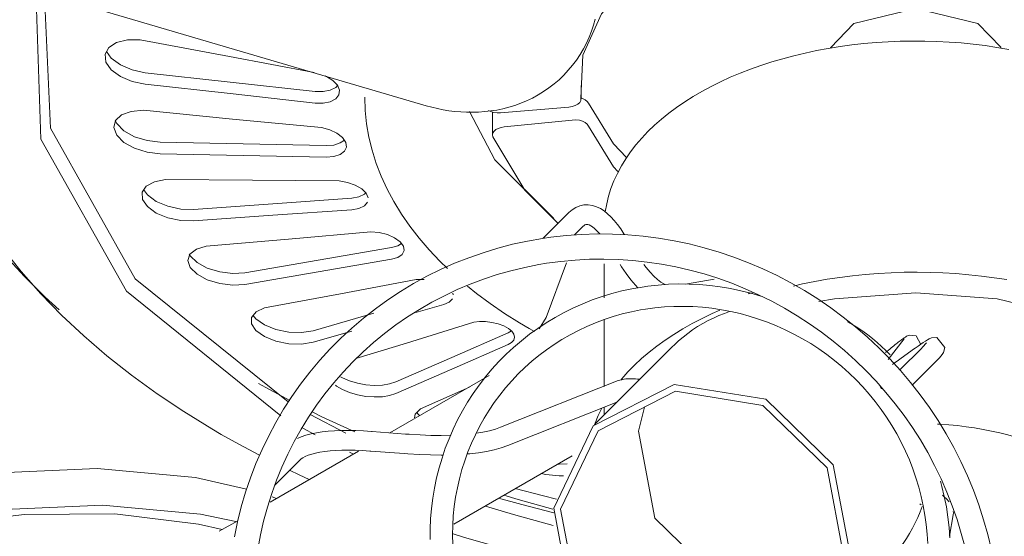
# Model space of a CAD drawing. Header units: millimetres. Extents: x 5734 to 11786, y -2931 to 7544.
# Tile 7 of 41: x 8043 to 8183, y -2623 to -2549. Entities that reach past the tile are written whole.
import ezdxf

# ---------------------------------------------------------------- set-up
doc = ezdxf.new("R2010")
doc.units = ezdxf.units.MM
doc.layers.add('E-LITE-EQPM', color=7, linetype='Continuous', lineweight=20)

# ---------------------------------------------------------------- blocks, each defined once
blk = doc.blocks.new('33710-13 - 33710-13 ALOHA Brown ceiling fan with light-522279-00 Isometrico PDF')
at = {"layer": 'E-LITE-EQPM', "color": 251, "lineweight": 9, "true_color": 0x636466}
for p, q in [((2276.29, -2546.05), (2328.2, -2561.33)), ((2406.85, -2549.58), (2410.17, -2553.03)), ((2350.27, -2560.37), (2350.27, -2558.43)), ((2337.65, -2562.23), (2337.65, -2562.22)), ((2337.65, -2562.23), (2337.65, -2565.5)), ((2338.77, -2562.33), (2348.51, -2561.54)), ((2349.01, -2563.37), (2339.32, -2564.35)), ((2348.55, -2576.59), (2344.88, -2580.25)), ((2349.33, -2579.77), (2350.53, -2578.57)), ((2356.47, -2579.73), (2356.44, -2579.68)), ((2353.58, -2583.88), (2353.58, -2588.74)), ((2326.76, -2586.13), (2327.9, -2586.12)), ((2369.25, -2586.1), (2365.15, -2586.78)), ((2331.98, -2588.06), (2332.05, -2588.31)), ((2374.09, -2588.15), (2374.74, -2588.04)), ((2330.71, -2589.7), (2326.71, -2590.86)), ((2320.74, -2590.92), (2312.05, -2593.43)), ((2353.58, -2591.87), (2353.58, -2601.41)), ((2343.62, -2593.55), (2342.87, -2593.13)), ((2317.57, -2593.5), (2312.05, -2595.09)), ((2340.36, -2593.47), (2339.87, -2593.76)), ((2396.34, -2594.61), (2394.06, -2597.54)), ((2363.32, -2595.71), (2352.2, -2606.84)), ((2398.85, -2595.91), (2395.74, -2599.02)), ((2397.85, -2595.97), (2395.94, -2597.37)), ((2397.54, -2601.18), (2400.83, -2597.89)), ((2316.24, -2600.18), (2315.97, -2600.03)), ((2323.02, -2608.02), (2337.16, -2599.85)), ((2327.37, -2604.6), (2334.35, -2601.47)), ((2355.58, -2600.56), (2338.8, -2607.21)), ((2339.83, -2609.81), (2355.38, -2603.65)), ((2353.58, -2604.37), (2353.58, -2605.46)), ((2316.72, -2608.04), (2311.63, -2605.38)), ((2312.38, -2608.31), (2310.58, -2607.34)), ((2325.25, -2608.18), (2320.5, -2607.82)), ((2305.93, -2617.88), (2318.54, -2610.6)), ((2317.82, -2611.05), (2317.24, -2610.77)), ((2320.29, -2610.61), (2325.03, -2610.97)), ((2332.15, -2621.03), (2349.03, -2611.29)), ((2306.59, -2615.47), (2310.15, -2611.92)), ((2306.22, -2617.14), (2306.83, -2617.36)), ((2398.79, -2618.27), (2398.58, -2618.14)), ((2402.82, -2622.74), (2403.35, -2619.72)), ((2298.69, -2622.06), (2301.32, -2620.54))]:
    blk.add_line(p, q, dxfattribs=at)
for points in [[(2350.26, -2560.27, 0), (2350.55, -2554.14, 0), (2353.17, -2548.2, 0), (2357.99, -2542.73, 0), (2364.78, -2538.02, 0), (2373.2, -2534.28, 0)], [(2308.53, -2603.6, 0), (2286.68, -2586.01, 0), (2274.6, -2564.54, 0), (2273.77, -2545.63, 0)], [(2328.2, -2561.33, 0), (2329, -2561.54, 0), (2329.8, -2561.74, 0), (2330.62, -2561.9, 0), (2331.44, -2562.04, 0), (2332.28, -2562.14, 0), (2333.11, -2562.22, 0), (2333.96, -2562.26, 0), (2334.81, -2562.27, 0), (2335.67, -2562.25, 0), (2336.53, -2562.18, 0), (2337.39, -2562.08, 0), (2338.25, -2561.95, 0), (2339.11, -2561.77, 0), (2339.97, -2561.55, 0), (2340.83, -2561.29, 0), (2341.67, -2560.98, 0), (2342.51, -2560.63, 0), (2343.33, -2560.24, 0), (2344.14, -2559.8, 0), (2344.93, -2559.32, 0), (2345.69, -2558.79, 0), (2346.43, -2558.23, 0), (2347.14, -2557.62, 0), (2347.81, -2556.97, 0), (2348.45, -2556.28, 0), (2349.06, -2555.56, 0), (2349.62, -2554.81, 0), (2350.13, -2554.03, 0), (2350.61, -2553.23, 0), (2351.03, -2552.4, 0), (2351.41, -2551.56, 0), (2351.75, -2550.71, 0), (2352.04, -2549.84, 0), (2352.28, -2548.97, 0)], [(2307.48, -2605.56, 0), (2285.44, -2587.8, 0), (2273.23, -2566.09, 0), (2272.55, -2546.08, 0)], [(2385.84, -2553.05, 0), (2389.18, -2549.58, 0), (2398.01, -2547.47, 0), (2406.85, -2549.58, 0)], [(2275.84, -2590.44, 0), (2273.86, -2588.64, 0), (2270.92, -2585.71, 0), (2268.17, -2582.7, 0), (2265.63, -2579.62, 0), (2263.3, -2576.49, 0), (2261.18, -2573.3, 0), (2259.28, -2570.05, 0), (2257.61, -2566.76, 0), (2256.16, -2563.42, 0), (2254.95, -2560.05, 0), (2253.96, -2556.64, 0), (2253.21, -2553.22, 0), (2252.86, -2550.83, 0)], [(2288.11, -2558.27, 0), (2286.26, -2557.89, 0), (2284.59, -2557.17, 0), (2283.28, -2556.2, 0), (2282.52, -2555.1, 0), (2282.4, -2553.99, 0), (2282.93, -2553.02, 0), (2284.05, -2552.3, 0), (2285.61, -2551.93, 0), (2287.42, -2551.94, 0)], [(2287.42, -2551.94, 0), (2300.14, -2554.33, 0), (2312.23, -2556.61, 0)], [(2353.73, -2576.45, 0), (2353.93, -2575.33, 0), (2354.2, -2574.22, 0), (2354.54, -2573.13, 0), (2354.96, -2572.04, 0), (2355.45, -2570.98, 0), (2356.02, -2569.93, 0), (2356.64, -2568.9, 0), (2357.34, -2567.9, 0), (2358.1, -2566.92, 0), (2358.92, -2565.96, 0), (2359.8, -2565.03, 0), (2360.74, -2564.12, 0), (2361.74, -2563.24, 0), (2362.79, -2562.39, 0), (2363.9, -2561.57, 0), (2365.06, -2560.77, 0), (2366.26, -2560.01, 0), (2367.52, -2559.28, 0), (2368.82, -2558.58, 0), (2370.16, -2557.91, 0), (2371.55, -2557.27, 0), (2372.97, -2556.67, 0), (2374.44, -2556.11, 0), (2375.93, -2555.58, 0), (2377.46, -2555.08, 0), (2379.03, -2554.62, 0), (2380.62, -2554.2, 0), (2382.23, -2553.82, 0), (2383.87, -2553.47, 0), (2385.53, -2553.16, 0), (2387.21, -2552.89, 0), (2388.91, -2552.66, 0), (2390.62, -2552.47, 0), (2392.34, -2552.32, 0), (2394.07, -2552.21, 0), (2395.8, -2552.14, 0), (2397.54, -2552.11, 0), (2399.28, -2552.12, 0), (2401.02, -2552.17, 0), (2402.75, -2552.26, 0), (2404.48, -2552.38, 0), (2406.19, -2552.55, 0), (2407.9, -2552.76, 0), (2409.59, -2553.01, 0), (2411.26, -2553.3, 0)], [(2288.11, -2556.62, 0), (2286.26, -2556.23, 0), (2284.59, -2555.51, 0), (2283.28, -2554.54, 0), (2282.58, -2553.58, 0)], [(2255.84, -2556.76, 0), (2256.84, -2560.53, 0), (2258.1, -2564.25, 0), (2259.59, -2567.91, 0), (2261.32, -2571.5, 0), (2263.28, -2575, 0), (2265.46, -2578.43, 0), (2267.85, -2581.76, 0), (2270.44, -2585, 0), (2273.22, -2588.15, 0), (2276.19, -2591.21, 0), (2279.35, -2594.16, 0), (2282.67, -2597.02, 0), (2286.17, -2599.78, 0), (2289.82, -2602.43, 0), (2293.64, -2604.98, 0), (2297.6, -2607.43, 0), (2298.96, -2608.23, 0)], [(2312.34, -2559.29, 0), (2300.22, -2557.95, 0), (2288.11, -2556.62, 0)], [(2312.34, -2560.95, 0), (2300.22, -2559.61, 0), (2288.11, -2558.27, 0)], [(2313.77, -2557.05, 0), (2313.97, -2557.14, 0), (2314.89, -2557.71, 0), (2315.54, -2558.39, 0), (2315.84, -2559.11, 0), (2315.75, -2559.8, 0), (2315.29, -2560.37, 0), (2314.51, -2560.77, 0), (2313.49, -2560.97, 0), (2312.34, -2560.95, 0)], [(2315.59, -2558.41, 0), (2315.29, -2558.71, 0), (2314.51, -2559.11, 0), (2313.49, -2559.31, 0), (2312.34, -2559.29, 0)], [(2319.42, -2560.09, 0), (2319.49, -2562, 0), (2319.68, -2563.91, 0), (2320.01, -2565.8, 0), (2320.47, -2567.69, 0), (2321.06, -2569.56, 0), (2321.78, -2571.4, 0), (2322.62, -2573.23, 0), (2323.58, -2575.02, 0), (2324.66, -2576.79, 0), (2325.86, -2578.52, 0), (2327.18, -2580.22, 0), (2328.6, -2581.88, 0), (2330.14, -2583.51, 0), (2331.22, -2584.55, 0)], [(2348.51, -2561.54, 0), (2349, -2561.46, 0), (2349.45, -2561.31, 0), (2349.82, -2561.11, 0), (2350.09, -2560.85, 0), (2350.24, -2560.57, 0), (2350.26, -2560.27, 0)], [(2350.27, -2560.2, 0), (2350.49, -2560.28, 0), (2350.88, -2560.47, 0), (2351.17, -2560.71, 0), (2351.35, -2560.99, 0)], [(2351.35, -2560.99, 0), (2354.91, -2566.77, 0), (2356.74, -2568.74, 0)], [(2290.24, -2568.18, 0), (2288.38, -2567.97, 0), (2286.59, -2567.41, 0), (2285.09, -2566.57, 0), (2284.07, -2565.54, 0), (2283.65, -2564.46, 0), (2283.89, -2563.45, 0), (2284.76, -2562.65, 0), (2286.14, -2562.14, 0), (2287.86, -2561.99, 0)], [(2287.86, -2561.99, 0), (2300.56, -2563.23, 0), (2313.27, -2564.46, 0)], [(2346.37, -2577.43, 0), (2337.96, -2569.04, 0), (2334.35, -2562.14, 0)], [(2337.06, -2562, 0), (2337.42, -2562.17, 0), (2337.85, -2562.29, 0), (2338.3, -2562.34, 0), (2338.77, -2562.33, 0)], [(2290.24, -2566.52, 0), (2288.38, -2566.31, 0), (2286.59, -2565.75, 0), (2285.09, -2564.91, 0), (2284.07, -2563.88, 0), (2283.83, -2563.45, 0)], [(2351.35, -2564.26, 0), (2351.17, -2563.98, 0), (2350.88, -2563.74, 0), (2350.49, -2563.54, 0), (2350.03, -2563.41, 0), (2349.52, -2563.35, 0), (2349.01, -2563.37, 0)], [(2313.27, -2564.46, 0), (2314.43, -2564.77, 0), (2315.46, -2565.26, 0), (2316.26, -2565.87, 0), (2316.73, -2566.56, 0), (2316.84, -2567.24, 0), (2316.56, -2567.84, 0), (2315.93, -2568.31, 0), (2315.02, -2568.6, 0), (2313.91, -2568.68, 0)], [(2339.32, -2564.35, 0), (2338.88, -2564.42, 0), (2338.47, -2564.56, 0), (2338.13, -2564.74, 0), (2337.87, -2564.97, 0), (2337.7, -2565.22, 0), (2337.65, -2565.49, 0), (2337.69, -2565.76, 0)], [(2355.51, -2570.73, 0), (2354.91, -2570.04, 0), (2351.35, -2564.26, 0)], [(2313.91, -2567.02, 0), (2302.08, -2566.77, 0), (2290.24, -2566.52, 0)], [(2316.52, -2566.23, 0), (2315.93, -2566.65, 0), (2315.02, -2566.94, 0), (2313.91, -2567.02, 0)], [(2337.69, -2565.76, 0), (2342.26, -2573.36, 0), (2346.93, -2578.04, 0)], [(2313.91, -2568.68, 0), (2302.08, -2568.43, 0), (2290.24, -2568.18, 0)], [(2295.02, -2577.78, 0), (2293.2, -2577.73, 0), (2291.35, -2577.33, 0), (2289.69, -2576.64, 0), (2288.43, -2575.72, 0), (2287.73, -2574.69, 0), (2287.68, -2573.67, 0), (2288.27, -2572.8, 0), (2289.44, -2572.17, 0), (2291.02, -2571.87, 0)], [(2291.02, -2571.87, 0), (2303.4, -2571.97, 0), (2315.77, -2572.07, 0)], [(2315.77, -2572.07, 0), (2316.95, -2572.27, 0), (2318.07, -2572.65, 0), (2318.99, -2573.19, 0), (2319.64, -2573.82, 0), (2319.93, -2574.49, 0)], [(2295.02, -2576.12, 0), (2293.2, -2576.07, 0), (2291.35, -2575.68, 0), (2289.69, -2574.98, 0), (2288.43, -2574.06, 0), (2287.86, -2573.31, 0)], [(2317.57, -2574.51, 0), (2306.3, -2575.31, 0), (2295.02, -2576.12, 0)], [(2319.6, -2573.77, 0), (2319.37, -2573.97, 0), (2318.59, -2574.33, 0), (2317.57, -2574.51, 0)], [(2319.83, -2575.11, 0), (2319.37, -2575.63, 0), (2318.59, -2575.99, 0), (2317.57, -2576.17, 0)], [(2317.57, -2576.17, 0), (2306.3, -2576.97, 0), (2295.02, -2577.78, 0)], [(2348.55, -2576.59, 0), (2349.01, -2576.19, 0), (2349.52, -2575.86, 0), (2350.08, -2575.62, 0), (2350.69, -2575.49, 0), (2351.3, -2575.47, 0), (2351.91, -2575.56, 0), (2352.49, -2575.75, 0), (2353.03, -2576.02, 0), (2353.55, -2576.35, 0), (2354.05, -2576.75, 0), (2354.54, -2577.21, 0), (2355.01, -2577.72, 0), (2355.47, -2578.29, 0), (2355.93, -2578.92, 0), (2356.39, -2579.6, 0), (2356.44, -2579.68, 0)], [(2296.83, -2581.35, 0), (2308.57, -2580.35, 0), (2320.3, -2579.35, 0)], [(2320.3, -2579.35, 0), (2321.48, -2579.44, 0), (2322.65, -2579.72, 0), (2323.68, -2580.17, 0), (2324.48, -2580.74, 0), (2324.95, -2581.37, 0), (2325.04, -2581.99, 0), (2324.76, -2582.54, 0), (2324.13, -2582.97, 0), (2323.22, -2583.24, 0)], [(2350.53, -2578.57, 0), (2350.7, -2578.42, 0), (2350.83, -2578.33, 0), (2350.94, -2578.28, 0), (2351.03, -2578.26, 0), (2351.13, -2578.26, 0), (2351.25, -2578.28, 0), (2351.43, -2578.34, 0), (2351.65, -2578.45, 0), (2351.91, -2578.62, 0), (2352.21, -2578.86, 0), (2352.54, -2579.17, 0), (2352.89, -2579.55, 0), (2352.95, -2579.63, 0)], [(2344.8, -2580.26, 0), (2342.65, -2580.64, 0), (2340.51, -2581.11, 0), (2338.39, -2581.66, 0), (2336.3, -2582.3, 0), (2334.25, -2583.02, 0), (2332.22, -2583.82, 0), (2330.23, -2584.7, 0), (2328.28, -2585.67, 0), (2326.37, -2586.71, 0), (2324.51, -2587.83, 0), (2322.7, -2589.03, 0), (2320.94, -2590.3, 0), (2319.24, -2591.64, 0), (2317.59, -2593.05, 0), (2316, -2594.52, 0), (2314.47, -2596.06, 0), (2313.01, -2597.66, 0), (2311.62, -2599.33, 0), (2310.29, -2601.05, 0), (2309.04, -2602.82, 0), (2307.86, -2604.64, 0), (2306.76, -2606.51, 0), (2305.73, -2608.43, 0), (2304.78, -2610.39, 0), (2303.92, -2612.39, 0), (2303.13, -2614.42, 0), (2302.43, -2616.49, 0), (2301.82, -2618.58, 0), (2301.28, -2620.7, 0), (2300.84, -2622.84, 0)], [(2408.8, -2624.69, 0), (2408.28, -2622.53, 0), (2407.68, -2620.4, 0), (2407, -2618.28, 0), (2406.23, -2616.19, 0), (2405.38, -2614.14, 0), (2404.45, -2612.11, 0), (2403.44, -2610.12, 0), (2402.35, -2608.17, 0), (2401.19, -2606.27, 0), (2399.95, -2604.4, 0), (2398.65, -2602.59, 0), (2397.27, -2600.83, 0), (2395.83, -2599.12, 0), (2394.32, -2597.47, 0), (2392.74, -2595.88, 0), (2391.11, -2594.35, 0), (2389.42, -2592.88, 0), (2387.67, -2591.48, 0), (2385.88, -2590.15, 0), (2384.03, -2588.9, 0), (2382.14, -2587.71, 0), (2380.2, -2586.6, 0), (2378.22, -2585.57, 0), (2376.21, -2584.61, 0), (2374.16, -2583.74, 0), (2372.08, -2582.94, 0), (2369.98, -2582.23, 0), (2367.84, -2581.6, 0), (2365.69, -2581.06, 0), (2363.53, -2580.6, 0), (2361.34, -2580.23, 0), (2359.15, -2579.95, 0), (2356.95, -2579.76, 0), (2354.75, -2579.65, 0), (2352.55, -2579.63, 0), (2350.35, -2579.7, 0), (2348.16, -2579.85, 0), (2345.97, -2580.1, 0), (2344.8, -2580.26, 0)], [(2302.35, -2586.82, 0), (2300.61, -2586.93, 0), (2298.75, -2586.71, 0), (2296.97, -2586.17, 0), (2295.51, -2585.37, 0), (2294.54, -2584.42, 0), (2294.19, -2583.42, 0), (2294.5, -2582.51, 0), (2295.42, -2581.79, 0), (2296.83, -2581.35, 0)], [(2323.22, -2581.58, 0), (2312.78, -2583.37, 0), (2302.35, -2585.16, 0)], [(2324.67, -2580.97, 0), (2324.13, -2581.31, 0), (2323.22, -2581.58, 0)], [(2302.35, -2585.16, 0), (2300.61, -2585.27, 0), (2298.75, -2585.05, 0), (2296.97, -2584.51, 0), (2295.51, -2583.71, 0), (2294.54, -2582.76, 0), (2294.39, -2582.51, 0)], [(2323.22, -2583.24, 0), (2312.78, -2585.03, 0), (2302.35, -2586.82, 0)], [(2345.35, -2583.82, 0), (2347.38, -2583.55, 0), (2349.42, -2583.36, 0), (2351.48, -2583.25, 0), (2353.53, -2583.23, 0), (2355.59, -2583.28, 0), (2357.65, -2583.42, 0), (2359.7, -2583.64, 0), (2361.75, -2583.94, 0), (2363.79, -2584.33, 0), (2365.81, -2584.79, 0), (2367.82, -2585.34, 0), (2369.8, -2585.96, 0), (2371.76, -2586.66, 0), (2373.7, -2587.44, 0), (2375.6, -2588.3, 0), (2377.47, -2589.23, 0), (2379.31, -2590.23, 0), (2381.11, -2591.3, 0), (2382.86, -2592.44, 0), (2384.57, -2593.66, 0), (2386.24, -2594.93, 0), (2387.85, -2596.27, 0), (2389.41, -2597.67, 0), (2390.92, -2599.14, 0), (2392.37, -2600.65, 0), (2393.75, -2602.23, 0), (2395.08, -2603.85, 0), (2396.34, -2605.53, 0), (2397.54, -2607.25, 0), (2398.66, -2609.02, 0), (2399.72, -2610.82, 0), (2400.7, -2612.67, 0), (2401.62, -2614.55, 0), (2402.45, -2616.46, 0), (2403.21, -2618.4, 0), (2403.9, -2620.37, 0), (2404.5, -2622.36, 0), (2405.03, -2624.37, 0)], [(2304.19, -2624.59, 0), (2304.56, -2622.58, 0), (2305.01, -2620.59, 0), (2305.54, -2618.62, 0), (2306.16, -2616.68, 0), (2306.85, -2614.77, 0), (2307.61, -2612.89, 0), (2308.45, -2611.04, 0), (2309.37, -2609.24, 0), (2310.36, -2607.47, 0), (2311.42, -2605.75, 0), (2312.55, -2604.07, 0), (2313.75, -2602.44, 0), (2315.01, -2600.86, 0), (2316.34, -2599.34, 0), (2317.73, -2597.88, 0), (2319.18, -2596.47, 0), (2320.68, -2595.12, 0), (2322.24, -2593.84, 0), (2323.85, -2592.62, 0), (2325.52, -2591.47, 0), (2327.23, -2590.39, 0), (2328.98, -2589.38, 0), (2330.78, -2588.44, 0), (2332.61, -2587.57, 0), (2334.48, -2586.78, 0), (2336.38, -2586.07, 0), (2338.32, -2585.43, 0), (2340.28, -2584.88, 0), (2342.26, -2584.4, 0), (2344.26, -2584, 0), (2345.35, -2583.82, 0)], [(2344.29, -2593.19, 0), (2345.32, -2591.55, 0), (2348.2, -2583.74, 0)], [(2358.37, -2587.3, 0), (2358.04, -2586.95, 0), (2357.37, -2586.16, 0), (2356.72, -2585.28, 0), (2356.06, -2584.31, 0), (2355.85, -2583.99, 0)], [(2362.26, -2586.85, 0), (2362.1, -2586.77, 0), (2361.66, -2586.5, 0), (2361.18, -2586.13, 0), (2360.67, -2585.66, 0), (2360.13, -2585.09, 0), (2359.57, -2584.42, 0), (2359.23, -2583.97, 0)], [(2305.14, -2590.18, 0), (2315.95, -2588.16, 0), (2326.76, -2586.13, 0)], [(2380.55, -2587.06, 0), (2381.86, -2586.76, 0), (2383.61, -2586.41, 0), (2385.38, -2586.09, 0), (2387.18, -2585.82, 0), (2388.99, -2585.59, 0), (2390.81, -2585.41, 0), (2392.65, -2585.26, 0), (2394.49, -2585.16, 0), (2396.34, -2585.1, 0), (2398.19, -2585.08, 0), (2400.04, -2585.11, 0), (2401.89, -2585.17, 0), (2403.73, -2585.29, 0), (2405.56, -2585.44, 0), (2407.38, -2585.63, 0), (2409.19, -2585.87, 0), (2410.98, -2586.15, 0)], [(2358.99, -2587.2, 0), (2357.54, -2587.45, 0), (2356.1, -2587.76, 0), (2354.67, -2588.14, 0), (2353.27, -2588.56, 0), (2351.88, -2589.05, 0), (2350.52, -2589.59, 0), (2349.18, -2590.19, 0), (2347.86, -2590.84, 0), (2346.58, -2591.54, 0), (2345.32, -2592.29, 0), (2344.1, -2593.1, 0), (2342.92, -2593.95, 0), (2341.77, -2594.86, 0), (2340.66, -2595.81, 0), (2339.59, -2596.8, 0), (2338.56, -2597.84, 0), (2337.57, -2598.92, 0), (2336.63, -2600.04, 0), (2335.74, -2601.2, 0), (2334.9, -2602.39, 0), (2334.1, -2603.62, 0), (2333.36, -2604.88, 0), (2332.67, -2606.17, 0), (2332.03, -2607.49, 0), (2331.45, -2608.84, 0), (2330.92, -2610.21, 0), (2330.45, -2611.6, 0), (2330.03, -2613.01, 0), (2329.67, -2614.44, 0), (2329.37, -2615.88, 0), (2329.13, -2617.34, 0), (2328.95, -2618.8, 0), (2328.82, -2620.28, 0), (2328.76, -2621.76, 0), (2328.75, -2623.24, 0)], [(2334.07, -2587.07, 0), (2335.37, -2588.12, 0), (2337.31, -2589.56, 0), (2339.35, -2590.96, 0), (2341.48, -2592.3, 0), (2342.87, -2593.13, 0)], [(2375.89, -2588.5, 0), (2374.51, -2588.1, 0), (2373.06, -2587.73, 0), (2371.6, -2587.42, 0), (2370.13, -2587.18, 0), (2368.66, -2586.98, 0), (2367.17, -2586.85, 0), (2365.69, -2586.78, 0), (2364.21, -2586.77, 0), (2362.73, -2586.81, 0), (2361.25, -2586.92, 0), (2359.78, -2587.08, 0), (2358.99, -2587.2, 0)], [(2331.96, -2588.88, 0), (2331.49, -2589.36, 0), (2330.71, -2589.7, 0)], [(2374.13, -2587.99, 0), (2374.18, -2588.05, 0), (2374.23, -2588.14, 0)], [(2429.68, -2595.59, 0), (2420.41, -2591.48, 0), (2409.6, -2588.9, 0), (2398.01, -2588.02, 0), (2386.42, -2588.9, 0), (2384.17, -2589.28, 0)], [(2312.05, -2595.09, 0), (2310.43, -2595.35, 0), (2308.6, -2595.3, 0), (2306.75, -2594.92, 0), (2305.11, -2594.27, 0), (2303.9, -2593.41, 0), (2303.27, -2592.46, 0), (2303.28, -2591.53, 0), (2303.93, -2590.74, 0), (2305.14, -2590.18, 0)], [(2331.97, -2623.92, 0), (2331.95, -2622.56, 0), (2331.98, -2621.21, 0), (2332.06, -2619.86, 0), (2332.2, -2618.52, 0), (2332.39, -2617.19, 0), (2332.64, -2615.86, 0), (2332.94, -2614.55, 0), (2333.29, -2613.26, 0), (2333.69, -2611.98, 0), (2334.14, -2610.72, 0), (2334.65, -2609.48, 0), (2335.2, -2608.27, 0), (2335.8, -2607.08, 0), (2336.46, -2605.92, 0), (2337.15, -2604.78, 0), (2337.9, -2603.68, 0), (2338.68, -2602.61, 0), (2339.52, -2601.57, 0), (2340.39, -2600.57, 0), (2341.3, -2599.61, 0), (2342.26, -2598.68, 0), (2343.25, -2597.79, 0), (2344.27, -2596.95, 0), (2345.33, -2596.15, 0), (2346.43, -2595.39, 0), (2347.55, -2594.68, 0), (2348.71, -2594.01, 0), (2349.89, -2593.4, 0), (2351.1, -2592.83, 0), (2352.33, -2592.31, 0), (2353.58, -2591.84, 0), (2354.85, -2591.42, 0), (2356.14, -2591.05, 0), (2357.45, -2590.74, 0), (2358.77, -2590.48, 0), (2359.48, -2590.36, 0)], [(2355.94, -2600.49, 0), (2356.09, -2600.3, 0), (2356.96, -2599.32, 0), (2357.9, -2598.36, 0), (2358.91, -2597.42, 0), (2359.97, -2596.51, 0), (2361.09, -2595.63, 0), (2362.27, -2594.78, 0), (2363.51, -2593.96, 0), (2364.8, -2593.17, 0), (2366.14, -2592.41, 0), (2367.53, -2591.68, 0), (2368.96, -2590.99, 0), (2370.06, -2590.5, 0)], [(2359.48, -2590.36, 0), (2360.82, -2590.18, 0), (2362.16, -2590.05, 0), (2363.51, -2589.98, 0), (2364.87, -2589.97, 0), (2366.22, -2590, 0), (2367.58, -2590.09, 0), (2368.93, -2590.24, 0), (2370.28, -2590.44, 0), (2371.62, -2590.69, 0), (2372.95, -2591, 0), (2374.27, -2591.36, 0), (2375.58, -2591.77, 0), (2376.87, -2592.23, 0), (2378.15, -2592.74, 0), (2379.4, -2593.31, 0), (2380.63, -2593.92, 0), (2381.84, -2594.58, 0), (2383.03, -2595.28, 0), (2384.18, -2596.04, 0), (2385.31, -2596.84, 0), (2386.41, -2597.68, 0), (2387.47, -2598.56, 0), (2388.5, -2599.48, 0), (2389.49, -2600.45, 0), (2390.44, -2601.45, 0), (2391.36, -2602.48, 0), (2392.23, -2603.55, 0), (2393.06, -2604.66, 0), (2393.85, -2605.79, 0), (2394.59, -2606.95, 0), (2395.29, -2608.14, 0), (2395.94, -2609.36, 0), (2396.54, -2610.6, 0), (2397.09, -2611.86, 0), (2397.59, -2613.14, 0), (2398.04, -2614.43, 0), (2398.44, -2615.74, 0), (2398.78, -2617.07, 0), (2399.08, -2618.4, 0), (2399.32, -2619.74, 0), (2399.51, -2621.09, 0), (2399.64, -2622.45, 0), (2399.72, -2623.8, 0)], [(2312.05, -2593.43, 0), (2310.43, -2593.69, 0), (2308.6, -2593.64, 0), (2306.75, -2593.26, 0), (2305.11, -2592.61, 0), (2303.9, -2591.75, 0), (2303.47, -2591.22, 0)], [(2371.44, -2590.71, 0), (2370.71, -2590.96, 0), (2369.92, -2591.28, 0), (2369.14, -2591.63, 0), (2368.38, -2592, 0), (2367.63, -2592.41, 0), (2366.9, -2592.85, 0), (2366.19, -2593.32, 0), (2365.5, -2593.82, 0), (2364.83, -2594.35, 0), (2364.18, -2594.9, 0), (2363.56, -2595.48, 0), (2363.32, -2595.71, 0)], [(2318.15, -2597.41, 0), (2325.36, -2595.2, 0), (2334.97, -2592.24, 0)], [(2334.97, -2592.24, 0), (2335.78, -2592.14, 0), (2336.66, -2592.14, 0), (2337.56, -2592.25, 0), (2338.44, -2592.45, 0), (2339.24, -2592.74, 0), (2339.91, -2593.11, 0)], [(2339.91, -2593.11, 0), (2340.4, -2593.51, 0), (2340.7, -2593.94, 0), (2340.8, -2594.37, 0), (2340.68, -2594.77, 0), (2340.37, -2595.12, 0), (2339.87, -2595.42, 0)], [(2394.35, -2596.9, 0), (2393.76, -2596.28, 0), (2393.14, -2595.67, 0), (2392.51, -2595.1, 0), (2391.85, -2594.54, 0), (2391.17, -2594.01, 0), (2390.47, -2593.51, 0), (2389.75, -2593.04, 0), (2389.01, -2592.59, 0), (2388.28, -2592.19, 0)], [(2339.87, -2593.76, 0), (2331.87, -2597.24, 0), (2323.87, -2600.72, 0)], [(2398.71, -2595.42, 0), (2398.07, -2594.16, 0), (2397.09, -2594.07, 0), (2396.83, -2594.16, 0), (2396.7, -2594.23, 0), (2396.61, -2594.29, 0), (2396.53, -2594.34, 0), (2396.44, -2594.4, 0), (2396.35, -2594.46, 0), (2396.26, -2594.53, 0), (2396.15, -2594.6, 0), (2396.04, -2594.69, 0), (2395.92, -2594.77, 0), (2395.8, -2594.87, 0), (2395.66, -2594.97, 0), (2395.52, -2595.09, 0), (2395.37, -2595.2, 0), (2395.21, -2595.33, 0), (2395.04, -2595.46, 0), (2394.87, -2595.6, 0), (2394.69, -2595.74, 0), (2394.5, -2595.89, 0), (2394.3, -2596.05, 0), (2394.1, -2596.21, 0), (2393.89, -2596.38, 0), (2393.68, -2596.55, 0)], [(2400.83, -2597.89, 0), (2401.13, -2597.58, 0), (2401.38, -2597.32, 0), (2401.6, -2597.08, 0), (2401.79, -2596.84, 0), (2401.97, -2596.56, 0), (2402.17, -2595.84, 0), (2401.01, -2594.41, 0), (2400.23, -2594.46, 0), (2399.92, -2594.6, 0), (2399.66, -2594.74, 0), (2399.38, -2594.91, 0), (2399.08, -2595.11, 0), (2398.73, -2595.34, 0), (2398.33, -2595.62, 0), (2397.9, -2595.94, 0), (2397.85, -2595.97, 0)], [(2339.87, -2595.42, 0), (2331.87, -2598.9, 0), (2323.87, -2602.38, 0)], [(2399.55, -2595.16, 0), (2399.5, -2595.22, 0), (2399.37, -2595.37, 0), (2399.18, -2595.57, 0), (2398.93, -2595.83, 0), (2398.85, -2595.91, 0)], [(2394.7, -2598.25, 0), (2394.95, -2598.07, 0), (2395.53, -2597.66, 0), (2395.94, -2597.37, 0)], [(2323.87, -2600.72, 0), (2322.98, -2601.01, 0), (2321.94, -2601.19, 0), (2320.78, -2601.23, 0), (2319.58, -2601.15, 0), (2318.38, -2600.94, 0), (2317.25, -2600.61, 0), (2316.24, -2600.18, 0)], [(2355.58, -2600.56, 0), (2355.79, -2600.49, 0), (2356, -2600.43, 0), (2356.21, -2600.38, 0), (2356.42, -2600.35, 0), (2356.64, -2600.32, 0), (2356.86, -2600.31, 0), (2357.09, -2600.3, 0), (2357.32, -2600.29, 0), (2357.56, -2600.29, 0), (2357.8, -2600.3, 0), (2358.05, -2600.32, 0), (2358.31, -2600.34, 0), (2358.58, -2600.36, 0)], [(2308.75, -2603.41, 0), (2305.31, -2601.54, 0), (2304.27, -2600.95, 0)], [(2316.24, -2601.84, 0), (2315.42, -2601.33, 0), (2315.27, -2601.2, 0)], [(2363.56, -2601.1, 0), (2352.01, -2607.03, 0), (2346.38, -2618.74, 0), (2348.83, -2631.77, 0), (2358.43, -2641.13, 0), (2371.5, -2643.25, 0)], [(2371.5, -2643.25, 0), (2383.06, -2637.32, 0), (2388.68, -2625.6, 0), (2386.23, -2612.58, 0), (2376.64, -2603.22, 0), (2363.56, -2601.1, 0)], [(2392.85, -2601.2, 0), (2393.09, -2601.7, 0), (2393.34, -2601.72, 0)], [(2323.87, -2602.38, 0), (2322.98, -2602.67, 0), (2321.94, -2602.85, 0), (2320.78, -2602.89, 0), (2319.58, -2602.81, 0), (2318.38, -2602.6, 0), (2317.25, -2602.27, 0), (2316.24, -2601.84, 0)], [(2363.75, -2602.07, 0), (2352.72, -2607.73, 0), (2347.36, -2618.9, 0), (2349.7, -2631.33, 0), (2358.85, -2640.26, 0), (2371.32, -2642.28, 0)], [(2382.17, -2636.79, 0), (2382.34, -2636.62, 0), (2387.71, -2625.45, 0), (2385.37, -2613.02, 0), (2376.22, -2604.09, 0), (2363.75, -2602.07, 0)], [(2326.5, -2605.88, 0), (2326.64, -2605.32, 0), (2327.37, -2604.6, 0)], [(2352.21, -2606.83, 0), (2352.27, -2606.65, 0), (2352.73, -2605.55, 0), (2353.24, -2604.5, 0)], [(2359.34, -2604.33, 0), (2358.48, -2607.78, 0), (2360.82, -2620.2, 0), (2369.98, -2629.13, 0), (2382.44, -2631.15, 0)], [(2318, -2607.86, 0), (2317.49, -2607.65, 0), (2313.3, -2605.71, 0), (2311.92, -2605.02, 0)], [(2327.26, -2605.55, 0), (2327.09, -2605.4, 0), (2326.82, -2605.08, 0)], [(2338.8, -2607.21, 0), (2338.06, -2607.47, 0), (2337.22, -2607.7, 0), (2336.29, -2607.9, 0), (2335.3, -2608.07, 0)], [(2401.13, -2606.75, 0), (2401.45, -2606.77, 0), (2402.7, -2606.86, 0), (2403.94, -2606.98, 0), (2405.18, -2607.13, 0), (2406.4, -2607.31, 0), (2407.61, -2607.52, 0), (2408.81, -2607.76, 0), (2409.99, -2608.02, 0), (2411.15, -2608.31, 0), (2412.29, -2608.63, 0), (2413.41, -2608.97, 0), (2414.5, -2609.34, 0), (2415.57, -2609.74, 0), (2416.62, -2610.16, 0), (2417.63, -2610.6, 0), (2418.62, -2611.07, 0), (2419.57, -2611.56, 0), (2420.41, -2612.03, 0)], [(2304.43, -2611.2, 0), (2301.46, -2609.64, 0), (2298.96, -2608.23, 0)], [(2309.85, -2608.81, 0), (2310.38, -2608.59, 0), (2311.05, -2608.36, 0), (2311.78, -2608.17, 0), (2312.54, -2608.01, 0), (2313.36, -2607.88, 0), (2314.22, -2607.79, 0), (2315.13, -2607.72, 0), (2316.09, -2607.68, 0), (2317.1, -2607.67, 0), (2318.15, -2607.69, 0), (2319.24, -2607.74, 0), (2320.38, -2607.81, 0), (2320.5, -2607.82, 0)], [(2331.65, -2608.36, 0), (2330.31, -2608.39, 0), (2328.87, -2608.37, 0), (2327.35, -2608.31, 0), (2325.77, -2608.22, 0), (2325.25, -2608.18, 0)], [(2339.83, -2609.81, 0), (2338.9, -2610.14, 0), (2337.89, -2610.42, 0), (2336.81, -2610.65, 0), (2335.66, -2610.85, 0), (2334.43, -2610.99, 0), (2334.03, -2611.02, 0)], [(2310.15, -2611.92, 0), (2310.35, -2611.74, 0), (2310.61, -2611.56, 0), (2310.95, -2611.38, 0), (2311.37, -2611.21, 0), (2311.86, -2611.04, 0), (2312.41, -2610.9, 0), (2313.04, -2610.77, 0), (2313.73, -2610.66, 0), (2314.48, -2610.58, 0), (2315.29, -2610.52, 0), (2316.16, -2610.48, 0), (2317.09, -2610.47, 0), (2318.06, -2610.49, 0), (2319.09, -2610.53, 0), (2320.17, -2610.6, 0), (2320.29, -2610.61, 0)], [(2330.59, -2611.18, 0), (2330.31, -2611.19, 0), (2328.8, -2611.17, 0), (2327.22, -2611.11, 0), (2325.57, -2611.01, 0), (2325.03, -2610.97, 0)], [(2348.28, -2612.45, 0), (2347.15, -2612.49, 0), (2346.91, -2612.49, 0)], [(2224.9, -2626.2, 0), (2237.03, -2620.52, 0), (2251.12, -2616.27, 0), (2266.21, -2613.74, 0), (2281.27, -2613.09, 0), (2295.27, -2614.38, 0), (2302.58, -2616.04, 0)], [(2311.52, -2614.66, 0), (2310.07, -2614, 0), (2308.7, -2613.34, 0)], [(2347.76, -2614.15, 0), (2347.15, -2614.15, 0), (2345.27, -2613.97, 0), (2344.58, -2613.83, 0)], [(2402.88, -2623, 0), (2402.77, -2621.52, 0), (2402.6, -2620.04, 0), (2402.37, -2618.57, 0), (2402.08, -2617.1, 0), (2401.73, -2615.65, 0), (2401.52, -2614.9, 0)], [(2346.26, -2618.92, 0), (2341.29, -2617.53, 0), (2339.26, -2616.92, 0)], [(2346.76, -2617.47, 0), (2344.9, -2617.02, 0), (2340.9, -2615.95, 0)], [(2402.77, -2617.85, 0), (2402.63, -2617.69, 0), (2402.48, -2617.53, 0), (2402.33, -2617.37, 0), (2402.16, -2617.22, 0), (2401.99, -2617.07, 0), (2401.81, -2616.92, 0)], [(2301.03, -2620.66, 0), (2296.01, -2619.63, 0), (2282.01, -2618.34, 0), (2266.95, -2618.99, 0), (2251.86, -2621.52, 0), (2237.77, -2625.77, 0), (2225.63, -2631.45, 0)], [(2346.32, -2621.24, 0), (2340.66, -2619.67, 0), (2336.67, -2618.45, 0)], [(2338.52, -2617.32, 0), (2341.82, -2618.25, 0), (2346.4, -2619.41, 0)], [(2394, -2626.38, 0), (2394.59, -2625.77, 0), (2395.15, -2625.13, 0), (2395.69, -2624.47, 0), (2396.2, -2623.79, 0), (2396.68, -2623.08, 0), (2397.13, -2622.36, 0), (2397.55, -2621.62, 0), (2397.94, -2620.86, 0), (2398.3, -2620.09, 0), (2398.62, -2619.3, 0), (2398.91, -2618.52, 0)], [(2216.39, -2640.22, 0), (2223.57, -2634.13, 0), (2233.22, -2628.74, 0), (2244.78, -2624.38, 0), (2257.57, -2621.28, 0), (2270.84, -2619.65, 0), (2283.81, -2619.56, 0), (2295.74, -2621.03, 0), (2299.09, -2621.78, 0)], [(2403.35, -2619.72, 0), (2403.37, -2619.42, 0), (2403.36, -2619.24, 0)], [(2346.95, -2626.45, 0), (2343.78, -2625.71, 0), (2338.67, -2624.39, 0), (2333.65, -2622.95, 0), (2332.02, -2622.44, 0)]]:
    blk.add_polyline3d(points, dxfattribs=at)

msp = doc.modelspace()

# ---------------------------------------------------------------- block references
at = {"layer": 'E-LITE-EQPM', "color": 251, "lineweight": 9, "true_color": 0x5b5b5b}
msp.add_blockref('33710-13 - 33710-13 ALOHA Brown ceiling fan with light-522279-00 Isometrico PDF', (5772.81, 0), dxfattribs=at)

doc.saveas('drawing.dxf')
